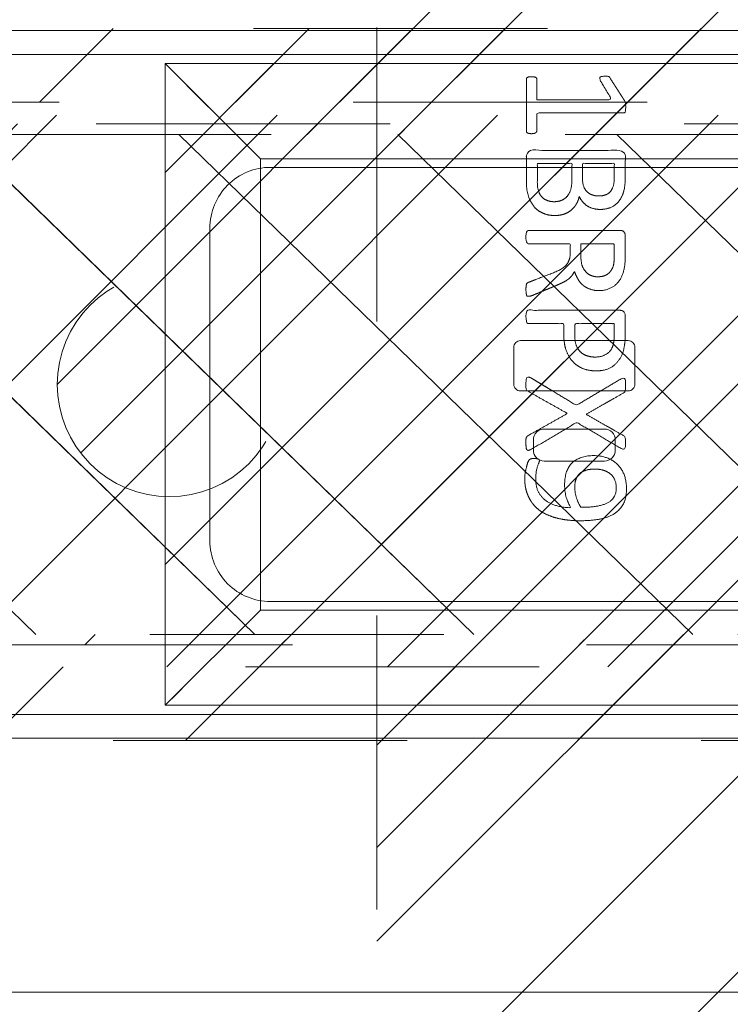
# Model space of a CAD drawing. Header units: inches. Extents: x -416 to -272, y -73 to 47.
# Tile 76 of 206: x -384.51 to -381.29, y -10.99 to -6.52. Entities that reach past the tile are written whole.
import ezdxf

# ---------------------------------------------------------------- set-up
doc = ezdxf.new("R2010")
doc.units = ezdxf.units.IN
doc.header["$LTSCALE"] = 32
doc.header["$MEASUREMENT"] = 0
doc.linetypes.add('Dash Style-1', pattern=[0.083328, 0.041656, -0.041672])
for name, color, linetype, lineweight in [('Black', 7, 'Continuous', 18), ('DashLine', 7, 'Continuous', 13), ('DashLineFill', 7, 'Dash Style-1', 13), ('Dean-Bezel', 7, 'Continuous', 18), ('Drawing', 7, 'Continuous', 18), ('Metal-UtilityGrommet', 7, 'Continuous', 13), ('None', 7, 'Continuous', 18), ('SolidLine', 7, 'Continuous', 15), ('Wood_1-H', 7, 'Continuous', 13)]:
    doc.layers.add(name, color=color, linetype=linetype, lineweight=lineweight)
doc.layers.add('Metal_Black', color=7, linetype='Continuous', lineweight=18, true_color=0x4c4c4c)
doc.layers.add('Textile-Cushion', color=7, linetype='Continuous', lineweight=18, true_color=0x4c4c4c)
pattern_1 = [(45, (0, 0), (-1.61302, 1.93572), []), (45, (-1.0608, 1.0608), (-0.472346, 0.416761), [])]

# ---------------------------------------------------------------- blocks, each defined once
blk = doc.blocks.new('Group-32')
at = {"layer": 'Textile-Cushion', "color": 31, "true_color": 0xffc198}
for p, q in [((-0.2681, 1.1339), (2.0618, -1.1339)), ((0.7248, 1.1339), (3.0547, -1.1339)), ((1.7178, 1.1339), (4.0476, -1.1339)), ((2.7107, 1.1339), (5.0405, -1.1339)), ((3.7036, 1.1339), (5.5236, -0.6376)), ((4.6965, 1.1339), (5.5236, 0.3288))]:
    blk.add_line(p, q, dxfattribs=at)
blk = doc.blocks.new('Group-33')
at = {"layer": 'Textile-Cushion', "color": 31, "true_color": 0xffc198}
blk.add_blockref('Group-32', (0, 0), dxfattribs=at)
blk = doc.blocks.new('SBDXF2-Shroud (2D)')
at = {"layer": 'DashLineFill', "linetype": 'Continuous', "lineweight": 13}
h = blk.add_hatch(dxfattribs=at)
h.set_pattern_fill('Steel', color=253, style=0, pattern_type=2)
h.set_pattern_definition(pattern_1)
edge = h.paths.add_edge_path()
edge.add_line((-5.5709, 0.9311), (-5.5709, -0.9311))
edge.add_arc((-5.3209, -0.9311), 0.25, 180, 270)
edge.add_line((-5.3209, -1.1811), (5.3209, -1.1811))
edge.add_arc((5.3209, -0.9311), 0.25, 270, 360)
edge.add_line((5.5709, -0.9311), (5.5709, 0.9311))
edge.add_arc((5.3209, 0.9311), 0.25, 0, 90)
edge.add_line((5.3209, 1.1811), (-5.3209, 1.1811))
edge.add_arc((-5.3209, 0.9311), 0.25, 90, 135)
edge.add_arc((-5.3209, 0.9311), 0.25, 135, 180)
edge.add_line((-5.5709, 0.9311), (-5.5709, 0.9311))
edge = h.paths.add_edge_path()
edge.add_arc((-5.3209, -0.9311), 0.2028, 180, 270, ccw=False)
edge.add_line((-5.5236, -0.9311), (-5.5236, 0.9311))
edge.add_arc((-5.3209, 0.9311), 0.2028, 90, 180, ccw=False)
edge.add_line((-5.3209, 1.1339), (5.3209, 1.1339))
edge.add_arc((5.3209, 0.9311), 0.2028, 0, 90, ccw=False)
edge.add_line((5.5236, 0.9311), (5.5236, -0.9311))
edge.add_arc((5.3209, -0.9311), 0.2028, -90, 0, ccw=False)
edge.add_line((5.3209, -1.1339), (-5.3209, -1.1339))
at = {"layer": 'DashLineFill', "flags": 128}
for points in [[(-5.5709, 0.9311), (-5.5709, -0.9311, 0.414214), (-5.3209, -1.1811), (5.3209, -1.1811, 0.414214), (5.5709, -0.9311), (5.5709, 0.9311, 0.414214), (5.3209, 1.1811), (-5.3209, 1.1811, 0.198912), (-5.4976, 1.1079, 0.198912), (-5.5709, 0.9311)], [(-5.3209, -1.1339, -0.414214), (-5.5236, -0.9311), (-5.5236, 0.9311, -0.414214), (-5.3209, 1.1339), (5.3209, 1.1339, -0.414214), (5.5236, 0.9311), (5.5236, -0.9311, -0.414214), (5.3209, -1.1339)]]:
    blk.add_lwpolyline(points, format="xyb", close=True, dxfattribs=at)
at = {"layer": 'Metal-UtilityGrommet', "color": 7}
blk.add_blockref('Group-33', (0, 0), dxfattribs=at)
blk = doc.blocks.new('Group-92')
at = {"layer": 'Textile-Cushion', "color": 31, "true_color": 0xffc198}
for p, q in [((35.7358, -4.1811), (38.0657, -6.4488)), ((36.7288, -4.1811), (39.0586, -6.4488)), ((37.7217, -4.1811), (40.0515, -6.4488)), ((38.7146, -4.1811), (41.0445, -6.4488)), ((39.7075, -4.1811), (41.5276, -5.9526)), ((40.7005, -4.1811), (41.5276, -4.9861))]:
    blk.add_line(p, q, dxfattribs=at)
blk = doc.blocks.new('Group-93')
at = {"layer": 'Textile-Cushion', "color": 31, "true_color": 0xffc198}
blk.add_blockref('Group-92', (0, 0), dxfattribs=at)
blk = doc.blocks.new('Group-94')
at = {"layer": 'DashLineFill', "linetype": 'Continuous', "lineweight": 13}
h = blk.add_hatch(dxfattribs=at)
h.set_pattern_fill('Steel', color=253, style=0, pattern_type=2)
h.set_pattern_definition(pattern_1)
edge = h.paths.add_edge_path()
edge.add_line((30.4331, -4.3839), (30.4331, -6.2461))
edge.add_arc((30.6831, -6.2461), 0.25, 180, 270)
edge.add_line((30.6831, -6.4961), (41.3248, -6.4961))
edge.add_arc((41.3248, -6.2461), 0.25, 270, 360)
edge.add_line((41.5748, -6.2461), (41.5748, -4.3839))
edge.add_arc((41.3248, -4.3839), 0.25, 360, 450)
edge.add_line((41.3248, -4.1339), (30.6831, -4.1339))
edge.add_arc((30.6831, -4.3839), 0.25, 90, 135)
edge.add_arc((30.6831, -4.3839), 0.25, 135, 180)
edge.add_line((30.4331, -4.3839), (30.4331, -4.3839))
edge = h.paths.add_edge_path()
edge.add_arc((30.6831, -6.2461), 0.2028, 180, 270, ccw=False)
edge.add_line((30.4803, -6.2461), (30.4803, -4.3839))
edge.add_arc((30.6831, -4.3839), 0.2028, 90, 180, ccw=False)
edge.add_line((30.6831, -4.1811), (41.3248, -4.1811))
edge.add_arc((41.3248, -4.3839), 0.2028, 0, 90, ccw=False)
edge.add_line((41.5276, -4.3839), (41.5276, -6.2461))
edge.add_arc((41.3248, -6.2461), 0.2028, -90, 0, ccw=False)
edge.add_line((41.3248, -6.4488), (30.6831, -6.4488))
at = {"layer": 'DashLineFill', "flags": 128}
for points in [[(30.4331, -4.3839), (30.4331, -6.2461, 0.414214), (30.6831, -6.4961), (41.3248, -6.4961, 0.414214), (41.5748, -6.2461), (41.5748, -4.3839, 0.414214), (41.3248, -4.1339), (30.6831, -4.1339, 0.198912), (30.5063, -4.2071, 0.198912), (30.4331, -4.3839)], [(30.6831, -6.4488, -0.414214), (30.4803, -6.2461), (30.4803, -4.3839, -0.414214), (30.6831, -4.1811), (41.3248, -4.1811, -0.414214), (41.5276, -4.3839), (41.5276, -6.2461, -0.414214), (41.3248, -6.4488)]]:
    blk.add_lwpolyline(points, format="xyb", close=True, dxfattribs=at)
at = {"layer": 'Metal-UtilityGrommet', "color": 7}
blk.add_blockref('Group-93', (0, 0), dxfattribs=at)
blk = doc.blocks.new('Group-39')
at = {"layer": 'Dean-Bezel'}
for p, q in [((4.11, 1.4545), (-4.11, 1.4545)), ((4.0531, 1.3974), (4.11, 1.4545)), ((4.11, 1.4545), (4.11, -1.4545)), ((4.0531, 1.3974), (4.0117, 1.3558)), ((3.9668, 1.3107), (4.0117, 1.3558)), ((3.9668, 1.3107), (3.9184, 1.2621)), ((3.6797, 1.023), (3.6785, 1.023)), ((3.6805, 1.024), (3.6797, 1.023)), ((3.6785, -1.023), (3.6785, -0.5311)), ((3.6785, -1.023), (3.7267, -1.0712)), ((4.11, -1.4545), (3.9132, -1.2577)), ((4.11, -1.4545), (-4.11, -1.4545))]:
    blk.add_line(p, q, dxfattribs=at)
blk = doc.blocks.new('Dean-PPUG-BK (2D)')
at = {"layer": 'DashLineFill', "linetype": 'Continuous', "lineweight": 13}
h = blk.add_hatch(dxfattribs=at)
h.set_pattern_fill('Steel', color=253, style=0, pattern_type=2)
h.set_pattern_definition(pattern_1)
h.paths.add_polyline_path([(-4.11, 1.4545), (4.11, 1.4545), (4.11, -1.4545), (-4.11, -1.4545)])
h = blk.add_hatch(dxfattribs=at)
h.set_pattern_fill('Steel', color=253, style=0, pattern_type=2)
h.set_pattern_definition(pattern_1)
h.paths.add_polyline_path([(4.091, 0.5085), (4.1408, 0.5061), (4.1902, 0.4987), (4.2386, 0.4866), (4.2856, 0.4698), (4.3307, 0.4485), (4.3735, 0.4228), (4.4136, 0.3931), (4.4506, 0.3596), (4.4841, 0.3226), (4.5138, 0.2825), (4.5395, 0.2397), (4.5608, 0.1946), (4.5776, 0.1476), (4.5897, 0.0992), (4.5971, 0.0498), (4.5995, 0), (4.5971, -0.0498), (4.5897, -0.0992), (4.5776, -0.1476), (4.5608, -0.1946), (4.5395, -0.2397), (4.5138, -0.2825), (4.4841, -0.3226), (4.4506, -0.3596), (4.4136, -0.3931), (4.3735, -0.4228), (4.3307, -0.4485), (4.2856, -0.4698), (4.2386, -0.4866), (4.1902, -0.4987), (4.1408, -0.5061), (4.091, -0.5085), (4.0412, -0.5061), (3.9918, -0.4987), (3.9434, -0.4866), (3.8964, -0.4698), (3.8513, -0.4485), (3.8085, -0.4228), (3.7684, -0.3931), (3.7314, -0.3596), (3.6979, -0.3226), (3.6682, -0.2825), (3.6425, -0.2397), (3.6212, -0.1946), (3.6044, -0.1476), (3.5923, -0.0992), (3.5849, -0.0498), (3.5825, 0), (3.5849, 0.0498), (3.5923, 0.0992), (3.6044, 0.1476), (3.6212, 0.1946), (3.6425, 0.2397), (3.6682, 0.2825), (3.6979, 0.3226), (3.7314, 0.3596), (3.7684, 0.3931), (3.8085, 0.4228), (3.8513, 0.4485), (3.8964, 0.4698), (3.9434, 0.4866), (3.9918, 0.4987), (4.0412, 0.5061)])
at = {"layer": 'Black', "color": 9}
for p, q in [((4.11, 1.4545), (3.6785, 1.023)), ((4.11, -1.4545), (3.6785, -1.023))]:
    blk.add_line(p, q, dxfattribs=at)
at = {"layer": 'Black', "color": 9, "flags": 128}
blk.add_lwpolyline([(-3.6785, 1.023), (3.6785, 1.023), (3.6785, -1.023), (-3.6785, -1.023)], close=True, dxfattribs=at)
at = {"layer": 'DashLineFill', "flags": 128}
for points in [[(-4.11, 1.4545), (4.11, 1.4545), (4.11, -1.4545), (-4.11, -1.4545)], [(4.091, 0.5085), (4.1408, 0.5061), (4.1902, 0.4987), (4.2386, 0.4866), (4.2856, 0.4698), (4.3307, 0.4485), (4.3735, 0.4228), (4.4136, 0.3931), (4.4506, 0.3596), (4.4841, 0.3226), (4.5138, 0.2825), (4.5395, 0.2397), (4.5608, 0.1946), (4.5776, 0.1476), (4.5897, 0.0992), (4.5971, 0.0498), (4.5995, 0), (4.5971, -0.0498), (4.5897, -0.0992), (4.5776, -0.1476), (4.5608, -0.1946), (4.5395, -0.2397), (4.5138, -0.2825), (4.4841, -0.3226), (4.4506, -0.3596), (4.4136, -0.3931), (4.3735, -0.4228), (4.3307, -0.4485), (4.2856, -0.4698), (4.2386, -0.4866), (4.1902, -0.4987), (4.1408, -0.5061), (4.091, -0.5085), (4.0412, -0.5061), (3.9918, -0.4987), (3.9434, -0.4866), (3.8964, -0.4698), (3.8513, -0.4485), (3.8085, -0.4228), (3.7684, -0.3931), (3.7314, -0.3596), (3.6979, -0.3226), (3.6682, -0.2825), (3.6425, -0.2397), (3.6212, -0.1946), (3.6044, -0.1476), (3.5923, -0.0992), (3.5849, -0.0498), (3.5825, 0), (3.5849, 0.0498), (3.5923, 0.0992), (3.6044, 0.1476), (3.6212, 0.1946), (3.6425, 0.2397), (3.6682, 0.2825), (3.6979, 0.3226), (3.7314, 0.3596), (3.7684, 0.3931), (3.8085, 0.4228), (3.8513, 0.4485), (3.8964, 0.4698), (3.9434, 0.4866), (3.9918, 0.4987), (4.0412, 0.5061)]]:
    blk.add_lwpolyline(points, close=True, dxfattribs=at)
at = {"layer": 'SolidLine', "flags": 128}
for points in [[(2.069, 0.2981, -0.414214), (2.1182, 0.3473), (2.3911, 0.3473, -0.414214), (2.4403, 0.2981), (2.4403, 0.2515, -0.414214), (2.3911, 0.2023), (2.1182, 0.2023, -0.414214), (2.069, 0.2515)], [(1.9797, -0.0022, -0.414214), (2.0112, 0.0293), (2.4982, 0.0293, -0.414214), (2.5297, -0.0022), (2.5297, -0.1672, -0.414214), (2.4982, -0.1987), (2.0112, -0.1987, -0.414214), (1.9797, -0.1672)]]:
    blk.add_lwpolyline(points, format="xyb", close=True, dxfattribs=at)
at = {"layer": 'Black', "color": 7}
blk.add_blockref('Group-39', (0, 0), dxfattribs=at)
blk = doc.blocks.new('Group-96')
at = {"layer": 'DashLine', "flags": 128}
blk.add_lwpolyline([(1.1142, -2.5591), (70.8937, -2.5591), (70.8937, -30), (1.1142, -30)], close=True, dxfattribs=at)
at = {"layer": 'SolidLine', "flags": 128}
blk.add_lwpolyline([(1.1142, -2.5591), (70.8937, -2.5591), (70.8937, -30), (1.1142, -30)], close=True, dxfattribs=at)
blk.add_lwpolyline([(32.0965, -4.6063, -0.414214), (32.372, -4.3307), (39.6358, -4.3307, -0.414214), (39.9114, -4.6063), (39.9114, -6.0236, -0.414214), (39.6358, -6.2992), (32.372, -6.2992, -0.414214), (32.0965, -6.0236)], format="xyb", close=True, dxfattribs=at)
at = {"layer": 'SolidLine', "color": 7}
for name, p in [('Dean-PPUG-BK (2D)', (36.0039, -5.315)), ('SBDXF2-Shroud (2D)', (36.0039, -5.315)), ('Group-94', (0, 0))]:
    blk.add_blockref(name, p, dxfattribs=at)
blk = doc.blocks.new('Group-43')
at = {"layer": 'Metal_Black', "color": 7}
for points, knots in [([(2.2107, 3.61), (2.2402, 3.61), (2.2993, 3.6026), (2.3547, 3.586), (2.4027, 3.5583), (2.4377, 3.5158), (2.4599, 3.4568), (2.4599, 3.4033), (2.4543, 3.3756), (2.446, 3.3424), (2.4377, 3.3313), (2.4266, 3.3276), (2.41, 3.3276), (2.4008, 3.3295), (2.3953, 3.3313), (2.3934, 3.335), (2.3934, 3.3424), (2.399, 3.3553), (2.4063, 3.3774), (2.41, 3.4051), (2.41, 3.4568), (2.3842, 3.5048), (2.3417, 3.5343), (2.2845, 3.5509), (2.2513, 3.5509), (2.2624, 3.5325), (2.279, 3.4808), (2.279, 3.4107), (2.2587, 3.359), (2.2236, 3.3295), (2.1757, 3.3147), (2.1166, 3.3147), (2.0631, 3.3331), (2.0225, 3.3701), (1.9985, 3.4254), (1.9985, 3.4937), (2.0114, 3.5361), (2.0391, 3.5694), (2.076, 3.5915), (2.124, 3.6044), (2.1793, 3.61), (2.2107, 3.61)], [0, 0, 0, 0.054342, 0.108683, 0.163025, 0.217366, 0.271708, 0.32605, 0.346749, 0.367448, 0.408846, 0.429545, 0.450244, 0.466803, 0.483362, 0.499922, 0.516481, 0.53304, 0.549599, 0.566158, 0.582718, 0.612524, 0.642331, 0.672137, 0.701944, 0.701944, 0.721255, 0.740567, 0.762023, 0.78348, 0.804937, 0.826394, 0.847851, 0.869308, 0.890765, 0.912222, 0.926851, 0.941481, 0.956111, 0.970741, 0.98537, 1, 1, 1]), ([(2.2052, 3.5491), (2.1609, 3.5491), (2.0695, 3.5325), (2.0446, 3.4826), (2.0446, 3.4383), (2.0612, 3.4051), (2.0889, 3.3848), (2.124, 3.3756), (2.1627, 3.3756), (2.196, 3.3848), (2.2199, 3.4033), (2.2329, 3.4346), (2.2329, 3.4845), (2.2163, 3.5325), (2.2052, 3.5491)], [0, 0, 0, 0.066007, 0.19802, 0.264026, 0.330033, 0.39604, 0.462046, 0.528053, 0.60066, 0.673267, 0.745875, 0.818482, 0.909241, 1, 1, 1]), ([(2.4303, 3.2861), (2.4377, 3.2898), (2.4469, 3.2916), (2.4525, 3.2861), (2.4543, 3.2713), (2.4543, 3.2515), (2.4543, 3.2363), (2.4506, 3.2289), (2.4469, 3.2252), (2.4433, 3.2233), (2.3547, 3.1735), (2.2661, 3.1237), (2.3547, 3.0739), (2.4433, 3.024), (2.4469, 3.0222), (2.4506, 3.0166), (2.4543, 3.0111), (2.4543, 2.9959), (2.4543, 2.976), (2.4516, 2.9567), (2.4377, 2.9594), (2.4303, 2.9631), (2.3279, 3.025), (2.2255, 3.0868), (2.1258, 3.0277), (2.0262, 2.9687), (2.0188, 2.965), (2.005, 2.9622), (2.0022, 2.9816), (2.0022, 3.0056), (2.004, 3.0185), (2.0059, 3.0259), (2.0114, 3.0296), (2.0133, 3.0314), (2.0972, 3.0794), (2.1812, 3.1274), (2.0972, 3.1754), (2.0133, 3.2233), (2.0114, 3.2252), (2.0059, 3.227), (2.004, 3.2344), (2.0022, 3.2455), (2.0022, 3.2676), (2.005, 3.287), (2.0188, 3.2842), (2.0262, 3.2805), (2.1249, 3.2224), (2.2236, 3.1643), (2.327, 3.2252), (2.4303, 3.2861)], [0, 0, 0, 0.005797, 0.011593, 0.01739, 0.023187, 0.027776, 0.031157, 0.034538, 0.03792, 0.03792, 0.121199, 0.121199, 0.204479, 0.204479, 0.20786, 0.211241, 0.214623, 0.219212, 0.225008, 0.236602, 0.242398, 0.242398, 0.326423, 0.326423, 0.407782, 0.407782, 0.413578, 0.425171, 0.430968, 0.435937, 0.440905, 0.445874, 0.450842, 0.450842, 0.634953, 0.634953, 0.819063, 0.819063, 0.824031, 0.829, 0.833968, 0.838937, 0.843905, 0.853843, 0.858811, 0.858811, 0.927786, 0.927786, 1, 1, 1]), ([(2.1351, 2.9306), (2.1701, 2.9306), (2.2236, 2.9085), (2.2605, 2.8679), (2.2827, 2.8088), (2.2827, 2.7414), (2.2827, 2.7165), (2.363, 2.7165), (2.4469, 2.7165), (2.4506, 2.7128), (2.4525, 2.7055), (2.4543, 2.6944), (2.4543, 2.6778), (2.4525, 2.6667), (2.4506, 2.6593), (2.4469, 2.6556), (2.2366, 2.6556), (2.0169, 2.6556), (2.004, 2.6704), (2.004, 2.7276), (2.004, 2.7904), (2.0077, 2.8162), (2.0151, 2.8531), (2.0372, 2.89), (2.0686, 2.9177), (2.1111, 2.9306), (2.1351, 2.9306)], [0, 0, 0, 0.066268, 0.132535, 0.198803, 0.26507, 0.303966, 0.303966, 0.429297, 0.43506, 0.440822, 0.446584, 0.452347, 0.456957, 0.461567, 0.466177, 0.470786, 0.728938, 0.745073, 0.761208, 0.845107, 0.870922, 0.896738, 0.922553, 0.948369, 0.974184, 1, 1, 1]), ([(2.1406, 2.8679), (2.1129, 2.8679), (2.076, 2.8476), (2.0594, 2.818), (2.0539, 2.7867), (2.0539, 2.7433), (2.0539, 2.7165), (2.1434, 2.7165), (2.2329, 2.7165), (2.2329, 2.7433), (2.2329, 2.7959), (2.2199, 2.8328), (2.1941, 2.8568), (2.1609, 2.8679), (2.1406, 2.8679)], [0, 0, 0, 0.053098, 0.106195, 0.159293, 0.212391, 0.297937, 0.297937, 0.584068, 0.584068, 0.669615, 0.752211, 0.834807, 0.917404, 1, 1, 1]), ([(2.4433, 2.5926), (2.4469, 2.5926), (2.4506, 2.5908), (2.4525, 2.5834), (2.4543, 2.5705), (2.4543, 2.552), (2.4525, 2.541), (2.4506, 2.5336), (2.4451, 2.5299), (2.4396, 2.528), (2.387, 2.5077), (2.3344, 2.4874), (2.3159, 2.48), (2.2864, 2.4653), (2.2642, 2.4431), (2.2532, 2.4136), (2.2532, 2.3739), (2.2532, 2.3546), (2.3482, 2.3546), (2.4469, 2.3546), (2.4506, 2.3509), (2.4525, 2.3435), (2.4543, 2.3324), (2.4543, 2.3158), (2.4525, 2.3047), (2.4506, 2.2973), (2.4469, 2.2937), (2.2356, 2.2937), (2.0151, 2.2937), (2.004, 2.3084), (2.004, 2.3638), (2.004, 2.4284), (2.0059, 2.4505), (2.0077, 2.4597), (2.0114, 2.4856), (2.0317, 2.5262), (2.0612, 2.552), (2.1, 2.5668), (2.1443, 2.5668), (2.1812, 2.5539), (2.2089, 2.5317), (2.2273, 2.4985), (2.2347, 2.48), (2.2402, 2.4911), (2.255, 2.5096), (2.2753, 2.5243), (2.303, 2.5373), (2.3196, 2.5446), (2.3685, 2.5649), (2.4174, 2.5852), (2.4303, 2.5908), (2.4414, 2.5926), (2.4433, 2.5926)], [0, 0, 0, 0.004018, 0.008035, 0.012053, 0.01607, 0.020088, 0.024105, 0.028123, 0.03214, 0.03214, 0.070951, 0.070951, 0.084634, 0.098317, 0.112001, 0.125684, 0.138745, 0.138745, 0.202807, 0.205295, 0.207782, 0.21027, 0.212758, 0.214748, 0.216739, 0.218729, 0.220719, 0.332671, 0.339637, 0.346603, 0.391882, 0.407555, 0.423229, 0.423229, 0.466696, 0.510164, 0.553631, 0.597099, 0.640566, 0.684033, 0.727501, 0.770968, 0.770968, 0.798042, 0.825115, 0.852188, 0.879262, 0.879262, 0.958132, 0.958132, 0.979066, 1, 1, 1]), ([(2.1295, 2.504), (2.1018, 2.504), (2.0668, 2.48), (2.0575, 2.4524), (2.0557, 2.4431), (2.0539, 2.421), (2.0539, 2.3795), (2.0539, 2.3546), (2.1295, 2.3546), (2.2052, 2.3546), (2.2052, 2.3832), (2.2052, 2.4358), (2.1941, 2.469), (2.172, 2.493), (2.1443, 2.504), (2.1295, 2.504)], [0, 0, 0, 0.142515, 0.285031, 0.285031, 0.330993, 0.376955, 0.445899, 0.445899, 0.655281, 0.655281, 0.734439, 0.800829, 0.867219, 0.93361, 1, 1, 1]), ([(2.3233, 2.2263), (2.3454, 2.2263), (2.3805, 2.2152), (2.41, 2.1968), (2.4303, 2.1691), (2.4525, 2.1193), (2.4525, 2.0122), (2.4525, 1.9458), (2.4414, 1.931), (2.2283, 1.931), (2.0151, 1.931), (2.004, 1.9458), (2.004, 2.0039), (2.004, 2.0953), (2.0206, 2.1469), (2.0483, 2.1802), (2.0908, 2.1986), (2.1332, 2.1986), (2.1627, 2.1912), (2.1867, 2.1765), (2.207, 2.1525), (2.2126, 2.1396), (2.2163, 2.158), (2.2347, 2.1894), (2.2624, 2.2134), (2.3012, 2.2263), (2.3233, 2.2263)], [0, 0, 0, 0.031455, 0.06291, 0.094366, 0.125821, 0.188731, 0.266159, 0.275837, 0.285516, 0.435531, 0.44521, 0.454888, 0.521427, 0.574659, 0.627891, 0.681123, 0.734355, 0.762747, 0.791139, 0.819531, 0.847924, 0.847924, 0.885943, 0.923962, 0.961981, 1, 1, 1]), ([(2.327, 2.1636), (2.3067, 2.1636), (2.2772, 2.1506), (2.2569, 2.1266), (2.2458, 2.0897), (2.2458, 2.0261), (2.2458, 1.9901), (2.3242, 1.9901), (2.4027, 1.9901), (2.4027, 2.0334), (2.4027, 2.1174), (2.375, 2.1506), (2.3454, 2.1636), (2.327, 2.1636)], [0, 0, 0, 0.079156, 0.158312, 0.237468, 0.316624, 0.419526, 0.419526, 0.643799, 0.643799, 0.767809, 0.883905, 0.941952, 1, 1, 1]), ([(2.124, 2.1377), (2.1074, 2.1377), (2.0815, 2.1285), (2.0631, 2.1082), (2.0539, 2.0768), (2.0539, 2.0215), (2.0539, 1.9901), (2.1258, 1.9901), (2.1978, 1.9901), (2.1978, 2.0242), (2.1978, 2.0805), (2.1867, 2.11), (2.1664, 2.1285), (2.1387, 2.1377), (2.124, 2.1377)], [0, 0, 0, 0.074499, 0.148998, 0.223496, 0.297995, 0.395417, 0.395417, 0.61891, 0.61891, 0.724928, 0.793696, 0.862464, 0.931232, 1, 1, 1]), ([(2.4285, 1.8552), (2.4359, 1.8552), (2.4497, 1.8524), (2.4525, 1.8441), (2.4525, 1.7251), (2.4525, 1.6061), (2.4506, 1.6024), (2.4451, 1.5987), (2.4359, 1.5968), (2.423, 1.5968), (2.4137, 1.5987), (2.4082, 1.6005), (2.4045, 1.6061), (2.4045, 1.655), (2.4045, 1.702), (2.2347, 1.702), (2.0649, 1.702), (2.0908, 1.6587), (2.1166, 1.6153), (2.1184, 1.6097), (2.1203, 1.6005), (2.1166, 1.5968), (2.1055, 1.595), (2.0931, 1.595), (2.0834, 1.595), (2.0778, 1.5968), (2.0742, 1.6005), (2.0723, 1.6042), (2.0391, 1.6559), (2.0059, 1.7076), (2.004, 1.7094), (2.004, 1.7131), (2.0022, 1.7186), (2.0022, 1.7357), (2.0022, 1.7537), (2.0059, 1.7592), (2.0096, 1.7611), (2.208, 1.7611), (2.4045, 1.7611), (2.4045, 1.8017), (2.4045, 1.846), (2.4082, 1.8497), (2.4137, 1.8533), (2.423, 1.8552), (2.4285, 1.8552)], [0, 0, 0, 0.00261, 0.007831, 0.010441, 0.176195, 0.178805, 0.181415, 0.184026, 0.186636, 0.188594, 0.190551, 0.192509, 0.194467, 0.244389, 0.244389, 0.424498, 0.424498, 0.47805, 0.47805, 0.484241, 0.490432, 0.496622, 0.502813, 0.507071, 0.510941, 0.514811, 0.518682, 0.518682, 0.576295, 0.576295, 0.578743, 0.58119, 0.583638, 0.590247, 0.593184, 0.596122, 0.599059, 0.911881, 0.911881, 0.976501, 0.982376, 0.988251, 0.994125, 1, 1, 1])]:
    blk.add_open_spline(points, degree=2, knots=knots, dxfattribs=at)
blk = doc.blocks.new('1BRPX9-Util_Bkt_Lg-N (2D)')
at = {"layer": 'DashLineFill', "linetype": 'Continuous', "lineweight": 13}
h = blk.add_hatch(dxfattribs=at)
h.set_pattern_fill('Steel', color=253, style=0, pattern_type=2)
h.set_pattern_definition(pattern_1)
edge = h.paths.add_edge_path()
edge.add_line((-4.4685, 7.5394), (-2.4213, 7.5394))
edge.add_line((-2.4213, 7.5394), (-2.4213, 7.9173))
edge.add_arc((-2.3031, 7.9173), 0.1181, 90, 180, ccw=False)
edge.add_line((-2.3031, 8.0354), (2.3031, 8.0354))
edge.add_arc((2.3031, 7.9173), 0.1181, 0, 90, ccw=False)
edge.add_line((2.4213, 7.9173), (2.4213, 7.5394))
edge.add_line((2.4213, 7.5394), (4.4685, 7.5394))
edge.add_line((4.4685, 7.5394), (4.4685, 7.4055))
edge.add_line((4.4685, 7.4055), (3.1299, 7.4055))
edge.add_line((3.1299, 7.4055), (3.1299, -2.0118))
edge.add_line((3.1299, -2.0118), (4.4685, -2.0118))
edge.add_line((4.4685, -2.0118), (4.4685, -2.1457))
edge.add_line((4.4685, -2.1457), (2.4213, -2.1457))
edge.add_line((2.4213, -2.1457), (2.4213, -2.5236))
edge.add_arc((2.3031, -2.5236), 0.1181, 270, 360, ccw=False)
edge.add_line((2.3031, -2.6417), (-2.3031, -2.6417))
edge.add_arc((-2.3031, -2.5236), 0.1181, 180, 270, ccw=False)
edge.add_line((-2.4213, -2.5236), (-2.4213, -2.1457))
edge.add_line((-2.4213, -2.1457), (-4.4685, -2.1457))
edge.add_line((-4.4685, -2.1457), (-4.4685, -2.0118))
edge.add_line((-4.4685, -2.0118), (-3.1299, -2.0118))
edge.add_line((-3.1299, -2.0118), (-3.1299, 7.4055))
edge.add_line((-3.1299, 7.4055), (-4.4685, 7.4055))
edge.add_line((-4.4685, 7.4055), (-4.4685, 7.5394))
at = {"layer": 'DashLineFill', "flags": 128}
blk.add_lwpolyline([(-4.4685, 7.5394), (-2.4213, 7.5394), (-2.4213, 7.9173, -0.414214), (-2.3031, 8.0354), (2.3031, 8.0354, -0.414214), (2.4213, 7.9173), (2.4213, 7.5394), (4.4685, 7.5394), (4.4685, 7.4055), (3.1299, 7.4055), (3.1299, -2.0118), (4.4685, -2.0118), (4.4685, -2.1457), (2.4213, -2.1457), (2.4213, -2.5236, -0.414214), (2.3031, -2.6417), (-2.3031, -2.6417, -0.414214), (-2.4213, -2.5236), (-2.4213, -2.1457), (-4.4685, -2.1457), (-4.4685, -2.0118), (-3.1299, -2.0118), (-3.1299, 7.4055), (-4.4685, 7.4055)], format="xyb", close=True, dxfattribs=at)
at = {"layer": 'Metal_Black', "color": 7}
blk.add_blockref('Group-43', (0, 0), dxfattribs=at)
blk = doc.blocks.new('Group-44')
at = {"layer": 'Textile-Cushion', "color": 31, "linetype": 'Continuous', "true_color": 0xffc198}
for p, q in [((2.0826, 1.2795), (-0.4174, -1.2204)), ((3.0826, 1.2795), (0.5826, -1.2204)), ((4.0826, 1.2795), (1.5826, -1.2204)), ((5.0826, 1.2795), (2.5826, -1.2204)), ((5.6693, 0.8662), (3.5826, -1.2204)), ((5.6693, -0.1338), (4.5826, -1.2204))]:
    blk.add_line(p, q, dxfattribs=at)
blk = doc.blocks.new('SlateShroudSleeve (2D)')
at = {"layer": 'DashLineFill', "linetype": 'Continuous', "lineweight": 13}
h = blk.add_hatch(dxfattribs=at)
h.set_pattern_fill('Steel', color=253, style=0, pattern_type=2)
h.set_pattern_definition(pattern_1)
edge = h.paths.add_edge_path()
edge.add_line((-6.0039, 0.9685), (-6.0039, -0.9685))
edge.add_arc((-5.3583, -0.9685), 0.6457, 180, 225)
edge.add_arc((-5.3583, -0.9685), 0.6457, 225, 270)
edge.add_line((-5.3583, -1.6142), (5.3583, -1.6142))
edge.add_arc((5.3583, -0.9685), 0.6457, 270, 360)
edge.add_line((6.0039, -0.9685), (6.0039, 0.9685))
edge.add_arc((5.3583, 0.9685), 0.6457, 0, 45)
edge.add_arc((5.3583, 0.9685), 0.6457, 45, 90)
edge.add_line((5.3583, 1.6142), (-5.3583, 1.6142))
edge.add_arc((-5.3583, 0.9685), 0.6457, 90, 180)
edge.add_line((-6.0039, 0.9685), (-6.0039, 0.9685))
edge = h.paths.add_edge_path()
edge.add_arc((-5.3583, -0.9685), 0.311, 225, 270, ccw=False)
edge.add_arc((-5.3583, -0.9685), 0.311, 180, 225, ccw=False)
edge.add_line((-5.6693, -0.9685), (-5.6693, 0.9685))
edge.add_arc((-5.3583, 0.9685), 0.311, 90, 180, ccw=False)
edge.add_line((-5.3583, 1.2795), (5.3583, 1.2795))
edge.add_arc((5.3583, 0.9685), 0.311, 45, 90, ccw=False)
edge.add_arc((5.3583, 0.9685), 0.311, 0, 45, ccw=False)
edge.add_line((5.6693, 0.9685), (5.6693, -0.9685))
edge.add_arc((5.3583, -0.9685), 0.311, 270, 360, ccw=False)
edge.add_line((5.3583, -1.2795), (-5.3583, -1.2795))
at = {"layer": 'DashLine', "lineweight": 13, "transparency": 33554687, "flags": 128}
blk.add_lwpolyline([(-5.8858, 0.9685, -0.414214), (-5.3583, 1.4961), (5.3583, 1.4961, -0.414214), (5.8858, 0.9685), (5.8858, -0.9685, -0.414214), (5.3583, -1.4961), (-5.3583, -1.4961, -0.414214), (-5.8858, -0.9685)], format="xyb", close=True, dxfattribs=at)
at = {"layer": 'DashLineFill', "lineweight": 13, "flags": 128}
for points in [[(-6.0039, 0.9685), (-6.0039, -0.9685, 0.198912), (-5.8148, -1.4251, 0.198912), (-5.3583, -1.6142), (5.3583, -1.6142, 0.414214), (6.0039, -0.9685), (6.0039, 0.9685, 0.198912), (5.8148, 1.4251, 0.198912), (5.3583, 1.6142), (-5.3583, 1.6142, 0.414214), (-6.0039, 0.9685)], [(-5.3583, -1.2795, -0.198912), (-5.5782, -1.1884, -0.198912), (-5.6693, -0.9685), (-5.6693, 0.9685, -0.414214), (-5.3583, 1.2795), (5.3583, 1.2795, -0.198912), (5.5782, 1.1884, -0.198912), (5.6693, 0.9685), (5.6693, -0.9685, -0.414214), (5.3583, -1.2795)]]:
    blk.add_lwpolyline(points, format="xyb", close=True, dxfattribs=at)
at = {"layer": 'Textile-Cushion', "color": 31, "true_color": 0xffc198}
blk.add_blockref('Group-44', (0, 0), dxfattribs=at)
blk = doc.blocks.new('Group-97')
at = {"layer": 'SolidLine', "flags": 128}
blk.add_lwpolyline([(30.0197, -4.3012, -0.414214), (30.6102, -3.7106), (41.437, -3.7106, -0.414214), (42.0276, -4.3012), (42.0276, -6.3287, -0.414214), (41.437, -6.9193), (30.6102, -6.9193, -0.414214), (30.0197, -6.3287)], format="xyb", close=True, dxfattribs=at)
at = {"layer": 'DashLine', "color": 7}
blk.add_blockref('1BRPX9-Util_Bkt_Lg-N (2D)', (36.0236, -8.3071), dxfattribs=at)
at = {"layer": 'Wood_1-H', "color": 7}
blk.add_blockref('SlateShroudSleeve (2D)', (36.0236, -5.315), dxfattribs=at)
blk = doc.blocks.new('Group-99')
at = {"layer": 'None'}
for name in ['Group-97', 'Group-96']:
    blk.add_blockref(name, (0, 0), dxfattribs=at)
blk = doc.blocks.new('SL Credenza Desk (2D)-2')
at = {"layer": 'None'}
blk.add_blockref('Group-99', (0, 0), dxfattribs=at)
at = {"layer": 'Drawing', "color": 0, "flags": 1}
for tag in ['Tag', 'Catalog', 'Option1', 'Option2', 'Option3', 'Option4', 'Option5', 'Option6', 'Option7', 'Option8', 'Option9', 'Option10', 'Option11', 'Option12', 'Custom', 'FinishGroup', 'Discount', 'Item2', 'Item3', 'Item6', 'Item9', 'Item10', 'Item12', 'Item13', 'Item16', 'Item19', 'Item20', 'Item21', 'Item22', 'Item23', 'Item24', 'Item25', 'Item8', 'Item18', 'Item1', 'Item4', 'Item5', 'Item7', 'Item11', 'Item14', 'Item15', 'Item17']:
    blk.add_attdef(tag, (-56.2887, 1.4853), '', height=0.00709, dxfattribs=at)
blk = doc.blocks.new('Group-100')
at = {"layer": 'Drawing', "rotation": 180}
blk.add_blockref('SL Credenza Desk (2D)-2', (15.7192, 1.4853), dxfattribs=at)
at = {"layer": 'Drawing', "color": 0, "flags": 1}
for tag in ['Tag', 'Catalog', 'Option1', 'Option2', 'Option3', 'Option4', 'Option5', 'Option6', 'Option7', 'Option8', 'Option9', 'Option10', 'Option11', 'Option12', 'Custom', 'FinishGroup', 'Discount', 'Item2', 'Item3', 'Item6', 'Item9', 'Item10', 'Item12', 'Item13', 'Item16', 'Item19', 'Item20', 'Item21', 'Item22', 'Item23', 'Item24', 'Item25', 'Item8', 'Item18', 'Item1', 'Item4', 'Item5', 'Item7', 'Item11', 'Item14', 'Item15', 'Item17']:
    blk.add_attdef(tag, (-56.2887, 1.4853), '', height=0.00709, dxfattribs=at)

msp = doc.modelspace()

# ---------------------------------------------------------------- block references
at = {"layer": 'Drawing', "color": 7}
msp.add_blockref('Group-100', (-359.4593, -14.9775), dxfattribs=at)

doc.saveas('drawing.dxf')
